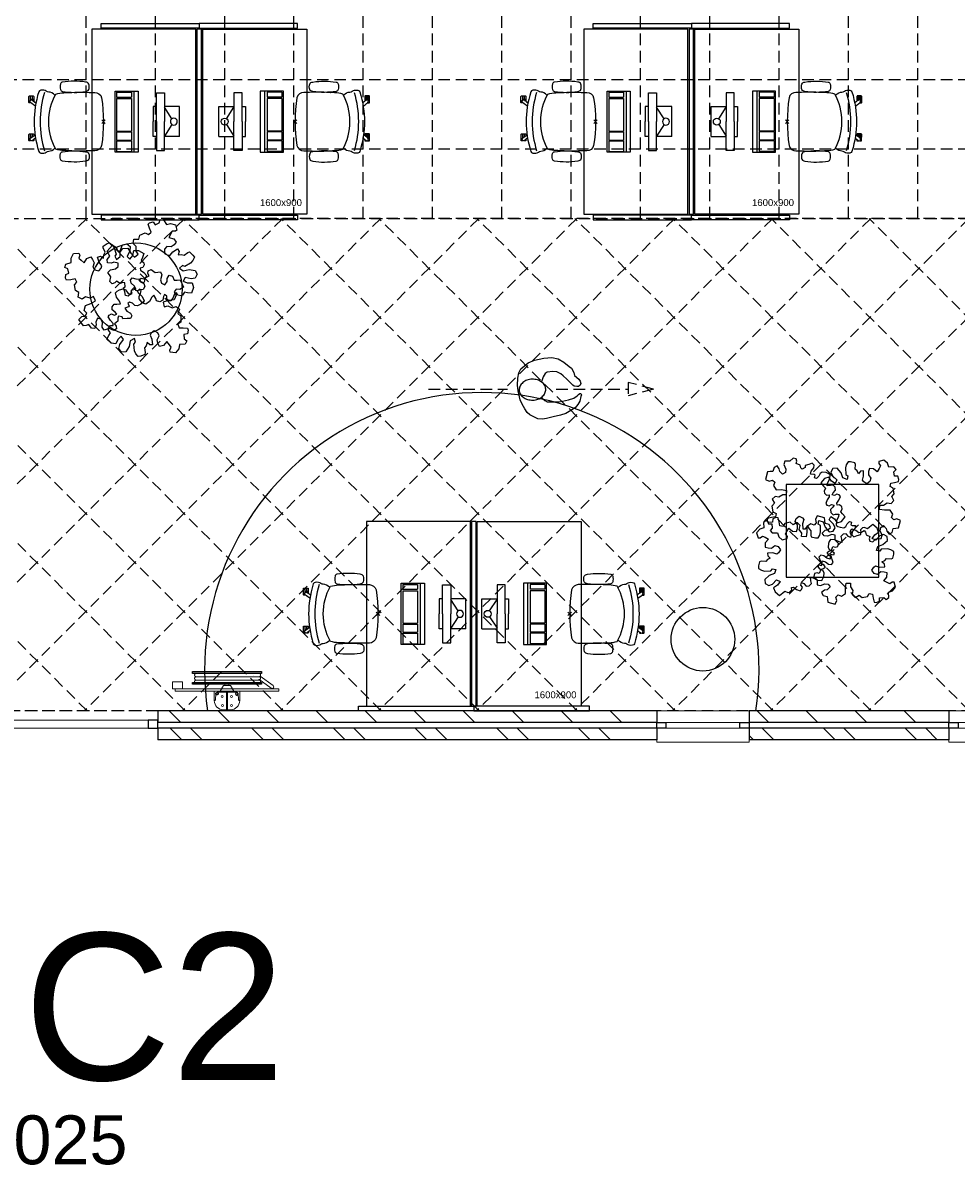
# Model space of a CAD drawing. Header units: millimetres. Extents: x -88840 to 85996, y -16279 to 104709.
# Tile 11 of 184: x -41347 to -33267, y -2766 to 7120. Entities that reach past the tile are written whole.
import ezdxf

# ---------------------------------------------------------------- set-up
doc = ezdxf.new("R2010")
doc.units = ezdxf.units.MM
doc.header["$LTSCALE"] = 400
doc.header["$PDMODE"] = 3
doc.header["$PDSIZE"] = 15
doc.linetypes.add('HIDDEN', pattern=[0.375, 0.25, -0.125])
for name, color, linetype in [('-gd', 2, 'Continuous'), ('-ve', 2, 'HIDDEN'), ('inlay', 6, 'Continuous'), ('inr', 4, 'Continuous'), ('looplijnen', 8, 'HIDDEN'), ('plafond', 255, 'HIDDEN'), ('plant', 114, 'Continuous'), ('plat', 5, 'Continuous'), ('sona-s008_ip0', 7, 'Continuous'), ('symbol', 1, 'Continuous'), ('timmerwerk-ge', 150, 'Continuous')]:
    doc.layers.add(name, color=color, linetype=linetype)
for name, color, linetype, lineweight in [('Buitenkozijnen', 140, 'Continuous', 15), ('mat-baksteen', 5, 'Continuous', 25), ('mat-beton (ihwg)', 5, 'Continuous', 25), ('mat-kalkzandsteen', 5, 'Continuous', 25), ('None', 7, 'Continuous', 9)]:
    doc.layers.add(name, color=color, linetype=linetype, lineweight=lineweight)
doc.styles.add('Arial', font='arial.ttf', dxfattribs={"height": 176.388889})

# ---------------------------------------------------------------- blocks, each defined once
blk = doc.blocks.new('plafond03')
at = {"layer": 'plafond'}
for p, q in [((6650, -5690.3), (6650, -2292.3)), ((7250, -5690.3), (7250, -2292.3)), ((7850, -5690.3), (7850, -2292.3)), ((7850, -5690.3), (7850, -2292.3)), ((8450, -5690.3), (8450, -2292.3)), ((9050, -5690.3), (9050, -2292.3)), ((9650, -5690.3), (9650, -2292.3)), ((10250, -5690.3), (10250, -2292.3)), ((10850, -5690.3), (10850, -2292.3)), ((11450, -5690.3), (11450, -2292.3)), ((12050, -5690.3), (12050, -2292.3)), ((12650, -5690.3), (12650, -2292.3)), ((13250, -5690.3), (13250, -2292.3)), ((13850, -5690.3), (13850, -2292.3)), ((24050, -4490.3), (5215, -4490.3)), ((24050, -5090.3), (5215, -5090.3)), ((6655.5, -5690.3), (5215, -7130.8)), ((9201.1, -5690.3), (5510, -9381.4)), ((8352.6, -5690.3), (5510, -8532.8)), ((7504.1, -5690.3), (5510, -7684.3)), ((10049.6, -5690.3), (5787.7, -9952.2)), ((10053.5, -9952.2), (5791.6, -5690.3)), ((10898.2, -5690.3), (6636.2, -9952.2)), ((10902.1, -9952.2), (6640.1, -5690.3)), ((24050, -5690.3), (6875, -5690.3)), ((11746.7, -5690.3), (7484.7, -9952.2)), ((11750.6, -9952.2), (7488.6, -5690.3)), ((12595.2, -5690.3), (8333.3, -9952.2)), ((12599.1, -9952.2), (8337.2, -5690.3)), ((13443.8, -5690.3), (9181.8, -9952.2)), ((13447.6, -9952.2), (9185.7, -5690.3)), ((14292.3, -5690.3), (10030.3, -9952.2)), ((14296.2, -9952.2), (10034.2, -5690.3)), ((15140.8, -5690.3), (10878.9, -9952.2)), ((15144.7, -9952.2), (10882.7, -5690.3)), ((15989.3, -5690.3), (11727.4, -9952.2)), ((15993.2, -9952.2), (11731.3, -5690.3)), ((16837.9, -5690.3), (12575.9, -9952.2)), ((16442, -9552.4), (12579.8, -5690.3)), ((17686.4, -5690.3), (13424.4, -9952.2)), ((16442, -8703.9), (13428.3, -5690.3)), ((9205, -9952.2), (5215, -5962.2)), ((8356.5, -9952.2), (5215, -6810.8)), ((7507.9, -9952.2), (5440, -7884.3)), ((6659.4, -9952.2), (5440, -8732.8))]:
    blk.add_line(p, q, dxfattribs=at)
for points in [[(7270, -9952.2), (5440, -9952.2), (5440, -7522.3), (5215, -7522.3), (5215, -2292.3), (31910, -2292.3), (31910, -9707.3), (31730, -9707.3), (31730, -9952.2), (5440, -9952.2)], [(27670, -5690.3), (31910, -5690.3), (31910, -2292.3), (5215, -2292.3), (5215, -5690.3), (22390, -5690.3)]]:
    blk.add_lwpolyline(points, dxfattribs=at)
blk = doc.blocks.new('Kolom O 550')
at = {"layer": 'mat-beton (ihwg)', "lineweight": 25}
blk.add_circle((0, 0), 275, dxfattribs=at)
blk = doc.blocks.new('*U47')
at = {"layer": 'Buitenkozijnen', "lineweight": 15}
for p, q in [((-11078.9, 34700), (-11008.9, 34700)), ((-11078.9, 32870), (-11078.9, 34700)), ((-11008.9, 32870), (-11008.9, 34700)), ((-11078.9, 32870), (-11008.9, 32870))]:
    blk.add_line(p, q, dxfattribs=at)
blk = doc.blocks.new('*U48')
at = {"layer": 'Buitenkozijnen', "color": 92, "lineweight": 25}
for points in [[(-11008.9, 34700), (-11078.9, 34700), (-11078.9, 34617.3), (-11008.9, 34617.3)], [(-11008.9, 32952.7), (-11078.9, 32952.7), (-11078.9, 32870), (-11008.9, 32870)]]:
    blk.add_lwpolyline(points, close=True, dxfattribs=at)
at = {"layer": 'Buitenkozijnen'}
blk.add_blockref('*U47', (0, 0), dxfattribs=at)
blk = doc.blocks.new('Gevelpui best 800')
at = {"layer": 'Buitenkozijnen', "color": 43, "linetype": 'Continuous', "lineweight": 9}
blk.add_lwpolyline([(-400, 270), (400, 270), (400, 0), (-400, 0)], close=True, dxfattribs=at)
at = {"layer": 'Buitenkozijnen', "color": 140, "linetype": 'Continuous', "lineweight": 15}
blk.add_lwpolyline([(-400, 150), (400, 150), (400, 100), (-400, 100)], close=True, dxfattribs=at)
at = {"layer": 'Buitenkozijnen', "color": 92, "linetype": 'Continuous', "lineweight": 25}
for points in [[(-400, 150), (-320, 150), (-320, 100), (-400, 100)], [(320, 150), (400, 150), (400, 100), (320, 100)]]:
    blk.add_lwpolyline(points, close=True, dxfattribs=at)
blk = doc.blocks.new('*X51')
at = {"layer": 'None', "lineweight": 9}
for p, q in [((-11028.9, 32670.3), (-10928.9, 32770.3)), ((-11028.9, 32246), (-10928.9, 32346)), ((-11028.9, 31821.8), (-10928.9, 31921.8)), ((-11028.9, 31397.5), (-10928.9, 31497.5)), ((-11028.9, 30973.2), (-10928.9, 31073.2)), ((-11028.9, 30549), (-10928.9, 30649)), ((-11028.9, 30124.7), (-10928.9, 30224.7)), ((-11028.9, 29700.5), (-10928.9, 29800.5)), ((-11028.9, 29276.2), (-10928.9, 29376.2)), ((-11028.9, 28851.9), (-10928.9, 28951.9))]:
    blk.add_line(p, q, dxfattribs=at)
blk = doc.blocks.new('*X52')
at = {"layer": 'None', "lineweight": 9}
for p, q in [((-11178.9, 32661.7), (-11078.9, 32761.7)), ((-11178.9, 32485.3), (-11078.9, 32585.3)), ((-11178.9, 31954.6), (-11078.9, 32054.6)), ((-11178.9, 31778.2), (-11078.9, 31878.2)), ((-11178.9, 31247.5), (-11078.9, 31347.5)), ((-11178.9, 31071.1), (-11078.9, 31171.1)), ((-11178.9, 30540.4), (-11078.9, 30640.4)), ((-11178.9, 30364), (-11078.9, 30464)), ((-11178.9, 29833.3), (-11078.9, 29933.3)), ((-11178.9, 29656.9), (-11078.9, 29756.9)), ((-11178.9, 29126.2), (-11078.9, 29226.2)), ((-11178.9, 28949.8), (-11078.9, 29049.8))]:
    blk.add_line(p, q, dxfattribs=at)
blk = doc.blocks.new('*X53')
at = {"layer": 'None', "lineweight": 9}
for p, q in [((-11028.9, 27579.1), (-10928.9, 27679.1)), ((-11028.9, 27154.9), (-10928.9, 27254.9)), ((-11028.9, 26730.6), (-10928.9, 26830.6)), ((-11028.9, 26306.3), (-10928.9, 26406.3))]:
    blk.add_line(p, q, dxfattribs=at)
blk = doc.blocks.new('*X54')
at = {"layer": 'None', "lineweight": 9}
for p, q in [((-11178.9, 27712), (-11140.9, 27750)), ((-11178.9, 27535.6), (-11078.9, 27635.6)), ((-11178.9, 27004.9), (-11078.9, 27104.9)), ((-11178.9, 26828.5), (-11078.9, 26928.5)), ((-11178.9, 26297.8), (-11078.9, 26397.8)), ((-11178.9, 26121.4), (-11078.9, 26221.4))]:
    blk.add_line(p, q, dxfattribs=at)
blk = doc.blocks.new('*U28')
at = {"layer": 'None', "color": 140, "linetype": 'Continuous', "lineweight": 15, "flags": 128}
blk.add_lwpolyline([(-21.4, 110), (58.6, 110), (58.6, 106.7, -0.391021), (52.6, 100.2), (-0.9, 95.9, 0.391021), (-12.4, 83.5), (-12.4, -83.5, 0.391021), (-0.9, -95.9), (52.6, -100.2, -0.391021), (58.6, -106.7), (58.6, -110), (-21.4, -110)], format="xyb", close=True, dxfattribs=at)
blk = doc.blocks.new('*U29')
at = {"layer": 'None', "color": 253, "linetype": 'Continuous', "lineweight": 5}
for p, q in [((96.625, -278), (96.625, 266)), ((125.704, -278), (125.704, 266)), ((50.42, -31.849), (50.42, 29))]:
    blk.add_line(p, q, dxfattribs=at)
at = {"layer": 'None', "color": 140, "linetype": 'Continuous', "lineweight": 15}
for p, q in [((50.42, 29), (1.453, 57.31)), ((0, -61), (50.42, -31.849))]:
    blk.add_line(p, q, dxfattribs=at)
at = {"layer": 'None', "color": 92, "linetype": 'Continuous', "lineweight": 25}
for points in [[(60.916, 296), (76.476, 296), (76.476, -300), (60.916, -300)], [(154.785, 296), (171.344, 296), (171.344, -302), (154.785, -302)]]:
    blk.add_lwpolyline(points, close=True, dxfattribs=at)
at = {"layer": 'None', "color": 253, "linetype": 'Continuous', "lineweight": 5}
blk.add_lwpolyline([(50.929, 18), (60.916, 18), (60.916, -18), (50.929, -18)], close=True, dxfattribs=at)
for points, knots in [([(96.866, 264), (96.866, 268.997), (93.792, 272.9335), (90.718, 276.87), (85.875, 278.0735), (81.032, 279.277), (76.476, 277.238)], [0, 0, 0, 0.333549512, 0.333549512, 0.666828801, 0.666828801, 1, 1, 1]), ([(125.825, 264), (125.825, 267.886), (123.8855, 271.2505), (121.946, 274.615), (118.586, 276.5575), (115.226, 278.5), (107.466, 278.5), (104.106, 276.5575), (100.746, 274.615), (98.806, 271.2505), (96.866, 267.886), (96.866, 264)], [0, 0, 0, 0.166769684, 0.166769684, 0.333423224, 0.333423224, 0.499994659, 0.666566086, 0.666566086, 0.833226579, 0.833226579, 1, 1, 1]), ([(154.785, 264), (154.785, 267.886), (152.845, 271.2505), (150.905, 274.615), (147.5455, 276.5575), (144.186, 278.5), (140.306, 278.5), (136.426, 278.5), (133.066, 276.5575), (129.706, 274.615), (127.7655, 271.2505), (125.825, 267.886), (125.825, 264)], [0, 0, 0, 0.166772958, 0.166772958, 0.333424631, 0.333424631, 0.499985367, 0.499985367, 0.666556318, 0.666556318, 0.833223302, 0.833223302, 1, 1, 1]), ([(76.477, -291.432), (81.039, -293.343), (85.8175, -292.072), (90.596, -290.801), (93.6105, -286.876), (96.625, -282.951), (96.625, -278)], [0, 0, 0, 0.333165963, 0.333165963, 0.666458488, 0.666458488, 1, 1, 1]), ([(96.625, -278), (96.625, -281.901), (98.573, -285.2795), (100.521, -288.658), (103.895, -290.609), (107.269, -292.56), (111.165, -292.56), (115.061, -292.56), (118.435, -290.609), (121.809, -288.658), (123.7565, -285.2795), (125.704, -281.901), (125.704, -278)], [0, 0, 0, 0.166754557, 0.166754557, 0.333426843, 0.333426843, 0.500005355, 0.500005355, 0.666583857, 0.666583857, 0.833249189, 0.833249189, 1, 1, 1]), ([(125.704, -278), (125.704, -281.901), (127.6525, -285.2795), (129.601, -288.658), (132.975, -290.609), (136.349, -292.56), (140.245, -292.56), (144.141, -292.56), (147.5145, -290.609), (150.888, -288.658), (152.836, -285.2795), (154.784, -281.901), (154.784, -278)], [0, 0, 0, 0.166757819, 0.166757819, 0.333436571, 0.333436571, 0.500014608, 0.500014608, 0.666582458, 0.666582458, 0.833245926, 0.833245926, 1, 1, 1])]:
    blk.add_open_spline(points, degree=2, knots=knots, dxfattribs=at)
blk = doc.blocks.new('BSH')
at = {"layer": 'None', "color": 140, "linetype": 'Continuous', "lineweight": 15}
for p, q in [((0, -61), (0, 111.155)), ((-159.8585, -36.7557), (-159.8585, 32.756)), ((-80, -6.8893), (-80, 2.8892))]:
    blk.add_line(p, q, dxfattribs=at)
at = {"layer": 'None', "color": 253, "linetype": 'Continuous', "lineweight": 5}
for p, q in [((27.7468, -383.0008), (105.0969, -276.5164)), ((130.6676, -289.4337), (48.7568, -402.0618)), ((135.277, -233.0824), (136.142, -233.8294))]:
    blk.add_line(p, q, dxfattribs=at)
at = {"layer": 'None', "color": 140, "linetype": 'Continuous', "lineweight": 15}
for points in [[(0, 448), (20, 448), (20, -452), (0, -452)], [(20, 469.75), (82, 469.75), (82, 382.75), (20, 382.75)], [(-160, 2.8892), (-9, 2.8892), (-9, -6.8893), (-160, -6.8893)]]:
    blk.add_lwpolyline(points, close=True, dxfattribs=at)
at = {"layer": 'None', "color": 8, "linetype": 'Continuous', "lineweight": 5}
for centre in [(-124, 37.275), (-44.5, 38.775), (-124, -41.275), (-45, -41.275)]:
    blk.add_circle(centre, 8.5, dxfattribs=at)
at = {"layer": 'None', "color": 140, "linetype": 'Continuous', "lineweight": 15}
for centre, start, end in [((-80, 28), 90, 180), ((-80, -32), 180, 270)]:
    blk.add_arc(centre, 80, start, end, dxfattribs=at)
at = {"layer": 'None', "color": 9, "linetype": 'Continuous', "lineweight": 5}
blk.add_arc((38.2528, -392.5302), 14.18399, 137.790600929, 325.770923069, dxfattribs=at)
at = {"layer": 'None', "color": 92, "linetype": 'Continuous', "lineweight": 25}
for points, knots in [([(-11.70075, 86.5025), (-12.2626, 89.0317), (-14.0137, 90.9408), (-15.7648, 92.8499), (-18.23575, 93.6275), (-20.7067, 94.4051), (-23.236, 93.84325), (-25.7653, 93.2814), (-27.67445, 91.53015), (-29.5836, 89.7789), (-30.36125, 87.3079), (-31.1389, 84.8369), (-30.57705, 82.3077), (-30.0152, 79.7785), (-28.26385, 77.8694), (-26.5125, 75.9603), (-24.0415, 75.1827), (-21.5705, 74.4051), (-19.0412, 74.96695), (-16.5119, 75.5288), (-14.60305, 77.28005), (-12.6942, 79.0313), (-11.91655, 81.5023), (-11.1389, 83.9733), (-11.70075, 86.5025)], [0, 0, 0, 0.0833344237, 0.0833344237, 0.1666618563, 0.1666618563, 0.2499968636, 0.2499968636, 0.3333348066, 0.3333348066, 0.4166657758, 0.4166657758, 0.5000000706, 0.5000000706, 0.583336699, 0.583336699, 0.666668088, 0.666668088, 0.7500039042, 0.7500039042, 0.8333377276, 0.8333377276, 0.9166657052, 0.9166657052, 1, 1, 1]), ([(-11.75695, -89.71225), (-12.375, -92.4944), (-14.3012, -94.5944), (-16.2274, -96.6944), (-18.94545, -97.54975), (-21.6635, -98.4051), (-24.4457, -97.78705), (-27.2279, -97.169), (-29.328, -95.24265), (-31.4281, -93.3163), (-32.2835, -90.5982), (-33.1389, -87.8801), (-32.52085, -85.09795), (-31.9028, -82.3158), (-29.97635, -80.2158), (-28.0499, -78.1158), (-25.3318, -77.26045), (-22.6137, -76.4051), (-19.83145, -77.02315), (-17.0492, -77.6412), (-14.94945, -79.56755), (-12.8497, -81.4939), (-11.9943, -84.212), (-11.1389, -86.9301), (-11.75695, -89.71225)], [0, 0, 0, 0.083334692, 0.083334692, 0.1666618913, 0.1666618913, 0.2499964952, 0.2499964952, 0.3333343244, 0.3333343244, 0.4166651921, 0.4166651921, 0.4999998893, 0.4999998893, 0.5833365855, 0.5833365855, 0.6666673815, 0.6666673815, 0.7500034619, 0.7500034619, 0.8333376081, 0.8333376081, 0.9166653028, 0.9166653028, 1, 1, 1])]:
    blk.add_open_spline(points, degree=2, knots=knots, dxfattribs=at)
at = {"layer": 'None', "color": 7}
blk.add_blockref('*U29', (0, 0), dxfattribs=at)
at = {"layer": 'None', "color": 140, "rotation": 180}
blk.add_blockref('*U28', (-21.4, -2), dxfattribs=at)
blk = doc.blocks.new('*U69')
at = {"layer": 'None', "color": 7}
blk.add_blockref('BSH', (-10758.9, 32272), dxfattribs=at)
blk = doc.blocks.new('SYMB-BM02_B2')
at = {"layer": 'plant'}
blk.add_lwpolyline([(98, 356), (66, 371), (46, 367), (23, 344), (26, 317), (5, 314), (-27, 337), (-68, 353), (-84, 340), (-93, 315), (-77, 290), (-84, 262), (-106, 274), (-134, 301), (-166, 298), (-190, 273), (-184, 246), (-181, 209), (-209, 214), (-256, 237), (-302, 241), (-315, 221), (-325, 198), (-329, 157), (-315, 134), (-286, 119), (-263, 95), (-270, 73), (-298, 80), (-306, 68), (-307, 29), (-341, 38), (-375, 66), (-406, 70), (-427, 48), (-413, 13), (-402, -28), (-381, -27), (-361, -62), (-377, -76), (-407, -84), (-423, -126), (-448, -119), (-475, -126), (-482, -158), (-448, -194), (-447, -249), (-411, -258), (-363, -237), (-327, -242), (-307, -272), (-338, -303), (-366, -308), (-398, -333), (-381, -365), (-338, -377), (-336, -406), (-332, -436), (-252, -458), (-234, -418), (-243, -383), (-220, -358), (-184, -372), (-140, -344), (-141, -283), (-132, -230), (-84, -233), (-86, -271), (-59, -312), (-68, -354), (-36, -386), (7, -361), (39, -388), (98, -377), (116, -344), (153, -351), (160, -393), (171, -436), (193, -440), (228, -426), (230, -390), (275, -385), (300, -408), (328, -386), (326, -329), (369, -315), (403, -276), (387, -222), (366, -221), (339, -240), (312, -226), (275, -205), (309, -165), (312, -121), (278, -112), (241, -110), (205, -137), (171, -126), (146, -92), (166, -59), (184, -44), (228, -57), (285, -55), (282, -25), (255, -2), (285, 14), (305, 34), (353, 32), (371, 38), (382, 84), (382, 111), (350, 130), (317, 139), (248, 136), (232, 114), (194, 121), (209, 166), (266, 187), (314, 230), (310, 274), (271, 296), (232, 280), (187, 233), (150, 251), (176, 290), (219, 319), (203, 365), (155, 404), (121, 376), (98, 356)], dxfattribs=at)
blk = doc.blocks.new('SONA-S008_B2')
at = {"layer": '-gd'}
blk.add_open_spline([(-253, -509.5), (-87.8, -560.2), (87.8, -560.2), (253, -509.5)], degree=3, dxfattribs=at)
for points in [[(-206.6, -15.8), (-79.4, 5.3), (79.6, 5.3), (206.6, -15.8)], [(-253, -272.1), (-257.1, -206.8), (-252.1, -139.2), (-253, -73.9)], [(-253, -73.9), (-253.4, -51.6), (-233.1, -20.2), (-206.6, -15.8)], [(206.6, -15.8), (233.1, -20.2), (253.4, -51.6), (253, -73.9)], [(253, -73.9), (252.1, -139.2), (257.1, -206.8), (253, -272.1)], [(-342.5, -153.6), (-353.5, -221.1), (-351.5, -287.6), (-342.5, -355.4)], [(-325.3, -126.1), (-337, -131.7), (-340.4, -140.8), (-342.5, -153.6)], [(-277.9, -126.1), (-287.8, -121.3), (-315.3, -121.3), (-325.3, -126.1)], [(-260.7, -153.6), (-262.7, -140.8), (-266.2, -131.7), (-277.9, -126.1)], [(-260.7, -355.4), (-251.6, -287.6), (-249.7, -221.1), (-260.7, -153.6)], [(260.6, -355.4), (251.6, -287.6), (249.7, -221.1), (260.6, -153.6)], [(260.6, -153.6), (262.7, -140.8), (266.2, -131.7), (277.9, -126.1)], [(277.9, -126.1), (287.8, -121.3), (315.3, -121.3), (325.3, -126.1)], [(325.3, -126.1), (337, -131.7), (340.4, -140.8), (342.5, -153.6)], [(342.5, -153.6), (353.4, -221.1), (351.5, -287.6), (342.5, -355.4)], [(-238.9, -411.5), (-253, -365.7), (-250.2, -318.7), (-253, -272.1)], [(253, -272.1), (250.2, -318.7), (253, -365.7), (238.9, -411.5)], [(-342.5, -355.4), (-341.5, -363), (-333.6, -369.9), (-326.1, -371.8)], [(-326.1, -371.8), (-310.3, -375.7), (-292.8, -375.7), (-277, -371.8)], [(-277, -371.8), (-269.5, -369.9), (-261.7, -363), (-260.7, -355.4)], [(-250.7, -332.5), (-253.1, -331.7), (-255.4, -330.9), (-257.6, -330.2)], [(-255.2, -303.9), (-254.1, -304.3), (-252.9, -304.7), (-251.7, -305.1)], [(256.9, -323.2), (255, -323.8), (253.1, -324.4), (251, -325.1)], [(251.9, -297.7), (252.9, -297.4), (253.8, -297.1), (254.7, -296.8)], [(277, -371.8), (269.5, -369.9), (261.7, -363), (260.6, -355.4)], [(326.1, -371.8), (310.3, -375.7), (292.8, -375.7), (277, -371.8)], [(342.5, -355.4), (341.5, -363), (333.6, -369.9), (326.1, -371.8)], [(-255.5, -473.7), (-255.4, -489), (-270.3, -500.1), (-272.1, -515.2)], [(-227.3, -418.1), (-247.1, -436.6), (-255.7, -455.2), (-255.5, -473.7)], [(238.9, -411.5), (95.4, -494.5), (-95.5, -494.5), (-238.9, -411.5)], [(255.5, -473.7), (255.7, -455.2), (247.1, -436.6), (227.3, -418.1)], [(272.1, -515.2), (270.3, -500.1), (255.4, -489), (255.5, -473.7)], [(-272.1, -515.2), (-274.4, -533.8), (-273.7, -555.7), (-258.6, -560.1)], [(-258.6, -560.1), (-77.4, -613.6), (78.8, -613.6), (258.6, -560.1)], [(-185.5, -615.4), (-185.5, -615.4), (-176.5, -602.9), (-162.6, -583.8)], [(-134.5, -588.9), (-152.4, -613.6), (-164.7, -630.5), (-164.7, -630.5)], [(143.1, -630.4), (143.1, -630.4), (131.8, -614.9), (115.2, -592)], [(143.7, -587.5), (156, -604.4), (163.9, -615.2), (163.9, -615.2)], [(258.6, -560.1), (273.7, -555.6), (274.4, -533.8), (272.1, -515.2)], [(-222.5, -641.1), (-222.5, -641.1), (-222.4, -632.9), (-222.4, -632.9)], [(-218.8, -644.8), (-220.8, -644.8), (-222.5, -643.1), (-222.5, -641.1)], [(-222.4, -606.9), (-222.4, -604.9), (-220.7, -603.3), (-218.7, -603.3)], [(-222.4, -615.1), (-222.4, -615.1), (-222.4, -606.9), (-222.4, -606.9)], [(-218.8, -615.1), (-218.8, -615.1), (-222.4, -615.1), (-222.4, -615.1)], [(-222.4, -629.9), (-222.4, -629.9), (-222.4, -618.1), (-222.4, -618.1)], [(-222.4, -618.1), (-222.4, -618.1), (-198.5, -618.1), (-198.5, -618.1)], [(-198.6, -630), (-198.6, -630), (-222.4, -629.9), (-222.4, -629.9)], [(-222.4, -632.9), (-222.4, -632.9), (-218.8, -632.9), (-218.8, -632.9)], [(-198.5, -615.1), (-198.5, -615.1), (-218.8, -615.1), (-218.8, -615.1)], [(-218.8, -632.9), (-218.8, -632.9), (-198.6, -633), (-198.6, -633)], [(-166.5, -644.9), (-166.5, -644.9), (-218.8, -644.8), (-218.8, -644.8)], [(-218.7, -603.3), (-218.7, -603.3), (-192, -603.3), (-176.8, -603.3)], [(-198.6, -633), (-198.6, -633), (-198.6, -630), (-198.6, -630)], [(-198.6, -630), (-198.6, -630), (-186.7, -630), (-186.7, -630)], [(-198.6, -633), (-198.6, -633), (-186.7, -633), (-186.7, -633)], [(-198.5, -618.1), (-198.5, -618.1), (-198.5, -615.1), (-198.5, -615.1)], [(-198.5, -615.1), (-198.5, -615.1), (-186.7, -615.2), (-186.7, -615.2)], [(-198.5, -618.1), (-198.5, -618.1), (-189.1, -618.2), (-187.1, -618.2)], [(-182.7, -633.4), (-188.4, -629.2), (-189.7, -621.1), (-185.5, -615.4)], [(-185.4, -615.2), (-186.2, -615.2), (-186.7, -615.2), (-186.7, -615.2)], [(-186.7, -615.2), (-186.7, -615.2), (-186.7, -616.4), (-186.7, -617.3)], [(-185.9, -630), (-186.4, -630), (-186.7, -630), (-186.7, -630)], [(-186.7, -630), (-186.7, -630), (-186.7, -633), (-186.7, -633)], [(-186.7, -633), (-186.7, -633), (-185.3, -633), (-183.1, -633)], [(-164.7, -630.5), (-168.8, -636.2), (-176.9, -637.5), (-182.7, -633.4)], [(-182.7, -633.4), (-182.7, -633.4), (-182.7, -633.4), (-182.7, -633.4)], [(-167.1, -633), (-166.7, -633), (-166.5, -633), (-166.5, -633)], [(-166.5, -633), (-166.5, -633), (-162.9, -633.1), (-162.9, -633.1)], [(-162.9, -641.3), (-162.9, -643.3), (-164.5, -644.9), (-166.5, -644.9)], [(-162.8, -630.1), (-162.8, -630.1), (-163.4, -630.1), (-164.4, -630)], [(-162.9, -633.1), (-162.9, -633.1), (-162.9, -641.3), (-162.9, -641.3)], [(-162.8, -628), (-162.8, -629.2), (-162.8, -630.1), (-162.8, -630.1)], [(106.4, -606.6), (106.4, -604.6), (108, -603), (110, -603)], [(106.4, -614.8), (106.4, -614.8), (106.4, -606.6), (106.4, -606.6)], [(110.1, -614.8), (110.1, -614.8), (106.4, -614.8), (106.4, -614.8)], [(106.4, -629.7), (106.4, -629.7), (106.4, -617.8), (106.4, -617.8)], [(106.4, -617.8), (106.4, -617.8), (130.3, -617.8), (130.3, -617.8)], [(130.3, -629.6), (130.3, -629.6), (106.4, -629.7), (106.4, -629.7)], [(106.4, -640.9), (106.4, -640.9), (106.4, -632.7), (106.4, -632.7)], [(106.4, -632.7), (106.4, -632.7), (110.1, -632.7), (110.1, -632.7)], [(110.1, -644.5), (108.1, -644.5), (106.5, -642.9), (106.4, -640.9)], [(110, -603), (110, -603), (115.6, -603), (123.1, -603)], [(130.3, -614.8), (130.3, -614.8), (110.1, -614.8), (110.1, -614.8)], [(110.1, -632.7), (110.1, -632.7), (130.3, -632.6), (130.3, -632.6)], [(162.4, -644.4), (162.4, -644.4), (110.1, -644.5), (110.1, -644.5)], [(130.3, -617.8), (130.3, -617.8), (130.3, -614.8), (130.3, -614.8)], [(130.3, -614.8), (130.3, -614.8), (130.9, -614.8), (131.7, -614.8)], [(130.3, -617.8), (130.3, -617.8), (131.9, -617.8), (133.9, -617.8)], [(130.3, -632.6), (130.3, -632.6), (130.3, -629.6), (130.3, -629.6)], [(130.3, -629.6), (130.3, -629.6), (142.1, -629.6), (142.1, -629.6)], [(130.3, -632.6), (130.3, -632.6), (142.2, -632.6), (142.2, -632.6)], [(142.5, -629.6), (142.3, -629.6), (142.1, -629.6), (142.1, -629.6)], [(142.1, -629.6), (142.1, -629.6), (142.2, -632.6), (142.2, -632.6)], [(142.2, -632.6), (142.2, -632.6), (143.3, -632.6), (145.1, -632.6)], [(161.1, -633.2), (155.3, -637.4), (147.2, -636.1), (143.1, -630.4)], [(154.9, -602.9), (159.4, -602.9), (162.3, -602.9), (162.3, -602.9)], [(163.9, -615.2), (168.1, -621), (166.8, -629.1), (161.1, -633.2)], [(161.1, -633.2), (161.1, -633.2), (161.1, -633.2), (161.1, -633.2)], [(161.8, -632.6), (162.2, -632.6), (162.4, -632.6), (162.4, -632.6)], [(162.3, -602.9), (164.4, -602.9), (166, -604.6), (166, -606.6)], [(162.4, -632.6), (162.4, -632.6), (166, -632.6), (166, -632.6)], [(166, -640.8), (166, -642.8), (164.4, -644.4), (162.4, -644.4)], [(166, -614.8), (166, -614.8), (164.6, -614.8), (163.5, -614.8)], [(166, -629.6), (166, -629.6), (165.4, -629.6), (164.4, -629.6)], [(165.3, -617.8), (165.8, -617.8), (166, -617.8), (166, -617.8)], [(166, -606.6), (166, -606.6), (166, -614.8), (166, -614.8)], [(166, -617.8), (166, -617.8), (166, -618.6), (166, -619.9)], [(166, -625.7), (166, -627.8), (166, -629.6), (166, -629.6)], [(166, -632.6), (166, -632.6), (166, -640.8), (166, -640.8)]]:
    blk.add_open_spline(points, degree=3)
at = {"layer": 'sona-s008_ip0'}
blk.add_point((0, 0), dxfattribs=at)
blk = doc.blocks.new('SYMB-CMP4_B2')
for p, q in [((-130, 558.1), (130, 558.1)), ((-130, 558.1), (-130, 428.1)), ((130, 558.1), (130, 428.1)), ((-250, 358.1), (-250, 428.1)), ((-250, 428.1), (0, 428.1)), ((-25.3, 491.9), (-125, 428.1)), ((250, 428.1), (0, 428.1)), ((25.3, 491.9), (125, 428.1)), ((250, 358.1), (250, 428.1)), ((0, 358.1), (-250, 358.1)), ((-130, 358.1), (-130, 328.1)), ((-130, 328.1), (0, 328.1)), ((0, 358.1), (250, 358.1)), ((130, 328.1), (0, 328.1)), ((130, 358.1), (130, 328.1)), ((265, 200), (-265, 200)), ((-265, 200), (-265, 0)), ((265, 0), (265, 200)), ((265, 162.9), (-265, 162.9)), ((-166.8, 141.5), (-259.7, 141.5)), ((-259.7, 12.9), (-259.7, 141.5)), ((-166.8, 12.9), (-166.8, 141.5)), ((-88, 141.5), (-159.1, 141.5)), ((-159.1, 12.9), (-159.1, 141.5)), ((-88, 12.9), (-88, 141.5)), ((200.4, 141.5), (-81.5, 141.5)), ((-81.5, 12.9), (-81.5, 141.5)), ((200.4, 12.9), (200.4, 141.5)), ((254.7, 141.5), (212.3, 141.5)), ((212.3, 12.9), (212.3, 141.5)), ((254.7, 12.9), (254.7, 141.5)), ((-265, 0), (265, 0)), ((-166.8, 12.9), (-259.7, 12.9)), ((-88, 12.9), (-159.1, 12.9)), ((200.4, 12.9), (-81.5, 12.9)), ((254.7, 12.9), (212.3, 12.9))]:
    blk.add_line(p, q)
blk.add_circle((0, 508.1), 30)
blk = doc.blocks.new('symb-ps03_b2')
blk.add_lwpolyline([(82.2, -333.7), (93.5, -323.3), (109.6, -304.5), (119.8, -284.7), (121.3, -230.8), (122.5, -183.8), (115.8, -150.4), (104.2, -98.4), (90.8, -52.2), (69, -24.8), (57.7, -13.2), (50.2, -0.9), (49.4, 8.5), (59.4, 13), (75.8, 8.9), (114.7, -1.3), (145.3, -16.6), (172.1, -41.1), (196.4, -77.8), (221.1, -122.2), (235.7, -169.2), (249.9, -232.3), (265.9, -290), (270.3, -324.8), (267.4, -365.4), (252.2, -399.3), (234.6, -432.8), (213.5, -457.5), (181.2, -475.4), (141, -499), (102.8, -516.9), (26.9, -533.5), (-23.3, -539.3), (-83.1, -537.5), (-129.9, -527.7), (-165.1, -510.7), (-191.8, -478.7), (-217.7, -447.5), (-240.8, -394), (-258.1, -313.4), (-261.7, -241.7), (-250.8, -189), (-222, -138.3), (-185.2, -93.4), (-169.5, -72.2), (-133.8, -53.9), (-107.1, -45.7), (-74.5, -10), (-56.5, 2.3), (-37.5, 6.7), (-23, 0.8), (-11.7, -12.6), (-10.5, -27.9), (-13.2, -49.2), (-22.6, -61.1), (-75.1, -114.5), (-104.5, -144.9), (-120.7, -165.7), (-138.4, -200.3), (-141.8, -234.1), (-134.6, -284.5), (-123.4, -302.1), (-94.4, -318.8), (-69, -327.2), (-51.7, -333)])
blk.add_lwpolyline([(-74.5, -413.3, 0.078796), (-66.1, -458.3, 0.088041), (-45.7, -493.9, 0.105312), (-14.5, -518.5, 0.121926), (19.1, -525.8, 0.121926), (52.3, -516.6, 0.105312), (82.1, -490.3, 0.088041), (100.3, -453.5, 0.078796), (106.2, -408.2, 0.078796), (97.7, -363.2, 0.088041), (77.4, -327.6, 0.105312), (46.2, -303, 0.121926), (12.5, -295.7, 0.121926), (-20.6, -304.9, 0.105312), (-50.4, -331.2, 0.088041), (-68.6, -368, 0.078796)], format="xyb", close=True)
blk = doc.blocks.new('symb-ps09_b2')
at = {"layer": 'looplijnen'}
for p, q in [((0, 935.4), (-58.2, 718.1)), ((0, 935.4), (58.2, 718.1)), ((-58.2, 718.1), (58.2, 718.1)), ((0, 95.2), (0, 718.1)), ((0, -1011), (0, -327.3))]:
    blk.add_line(p, q, dxfattribs=at)
at = {"layer": 'symbol'}
blk.add_blockref('symb-ps03_b2', (-11, 299.5), dxfattribs=at)
blk = doc.blocks.new('BD C209')
at = {"layer": 'inlay'}
blk.add_arc((10075.99285, -9596.64168), 2400, 351.479313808, 188.520686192, dxfattribs=at)
at = {"layer": 'inr'}
for points in [[(7600, -5652.28186), (7600, -4052.28186), (6700, -4052.28186), (6700, -5652.28186)], [(6780, -4002.28186), (7630, -4002.28186), (7630, -4042.28186), (6780, -4042.28186)], [(7610, -4052.28186), (7610, -5652.28186), (7650, -5652.28186), (7650, -4052.28186)], [(8480, -4002.28186), (7630, -4002.28186), (7630, -4042.28186), (8480, -4042.28186)], [(7660, -5652.28186), (7660, -4052.28186), (8560, -4052.28186), (8560, -5652.28186)], [(11860, -5652.28186), (11860, -4052.28186), (10960, -4052.28186), (10960, -5652.28186)], [(11040, -4002.28186), (11890, -4002.28186), (11890, -4042.28186), (11040, -4042.28186)], [(11870, -4052.28186), (11870, -5652.28186), (11910, -5652.28186), (11910, -4052.28186)], [(12740, -4002.28186), (11890, -4002.28186), (11890, -4042.28186), (12740, -4042.28186)], [(11920, -5652.28186), (11920, -4052.28186), (12820, -4052.28186), (12820, -5652.28186)], [(6780, -5702.28186), (7630, -5702.28186), (7630, -5662.28186), (6780, -5662.28186)], [(8480, -5702.28186), (7630, -5702.28186), (7630, -5662.28186), (8480, -5662.28186)], [(11040, -5702.28186), (11890, -5702.28186), (11890, -5662.28186), (11040, -5662.28186)], [(12740, -5702.28186), (11890, -5702.28186), (11890, -5662.28186), (12740, -5662.28186)], [(13511.68468, -8793.60533), (13511.68468, -7993.60533), (12711.68468, -7993.60533), (12711.68468, -8793.60533)], [(9977.06094, -9912.24122), (9977.06094, -8312.24122), (9077.06094, -8312.24122), (9077.06094, -9912.24122)], [(9987.06094, -8312.24122), (9987.06094, -9912.24122), (10027.06094, -9912.24122), (10027.06094, -8312.24122)], [(10037.06094, -9912.24122), (10037.06094, -8312.24122), (10937.06094, -8312.24122), (10937.06094, -9912.24122)], [(9007.06094, -9912.24122), (10007.06094, -9912.24122), (10007.06094, -9952.24122), (9007.06094, -9952.24122)], [(11007.06094, -9912.24122), (10007.06094, -9912.24122), (10007.06094, -9952.24122), (11007.06094, -9952.24122)]]:
    blk.add_lwpolyline(points, close=True, dxfattribs=at)
at = {"layer": 'mat-baksteen', "lineweight": 25}
for p, q in [((7270, -10102.24122), (7270, -10202.24122)), ((11590, -10102.24122), (7270, -10102.24122)), ((11590, -10102.24122), (11590, -10202.24122)), ((12390, -10102.24122), (12390, -10202.24122)), ((14120, -10102.24122), (12390, -10102.24122)), ((14120, -10102.24122), (14120, -10202.24122)), ((11590, -10202.24122), (7270, -10202.24122)), ((14120, -10202.24122), (12390, -10202.24122))]:
    blk.add_line(p, q, dxfattribs=at)
at = {"layer": 'mat-kalkzandsteen', "lineweight": 25}
for p, q in [((7270, -9952.24122), (7270, -10052.24122)), ((11590, -9952.24122), (7270, -9952.24122)), ((11590, -9952.24122), (11590, -10052.24122)), ((12390, -9952.24122), (12390, -10052.24122)), ((14120, -9952.24122), (12390, -9952.24122)), ((14120, -9952.24122), (14120, -10052.24122)), ((11590, -10052.24122), (7270, -10052.24122)), ((14120, -10052.24122), (12390, -10052.24122))]:
    blk.add_line(p, q, dxfattribs=at)
at = {"layer": 'timmerwerk-ge'}
blk.add_circle((7082.17508, -6302.35374), 400, dxfattribs=at)
at = {"layer": 'Buitenkozijnen', "color": 7, "rotation": 180}
for p in [(11990, -9952.24122), (14520, -9952.24122)]:
    blk.add_blockref('Gevelpui best 800', p, dxfattribs=at)
at = {"layer": 'inr', "rotation": 270}
for p in [(6800, -4852.28186), (11060, -4852.28186), (9177.06094, -9112.24122)]:
    blk.add_blockref('SONA-S008_B2', p, dxfattribs=at)
at = {"layer": 'inr', "xscale": -1, "rotation": 90}
for p in [(8460, -4852.28186), (12720, -4852.28186), (10837.06094, -9112.24122)]:
    blk.add_blockref('SONA-S008_B2', p, dxfattribs=at)
at = {"layer": 'mat-baksteen', "rotation": 90}
for name in ['*X52', '*X54']:
    blk.add_blockref(name, (40140, 976.65878), dxfattribs=at)
at = {"layer": 'mat-beton (ihwg)', "color": 7, "rotation": 90}
blk.add_blockref('Kolom O 550', (11990, -9332.28186), dxfattribs=at)
at = {"layer": 'mat-kalkzandsteen', "rotation": 90}
for name in ['*X51', '*X53']:
    blk.add_blockref(name, (40140, 976.65878), dxfattribs=at)
at = {"layer": 'None', "color": 7, "rotation": 90}
for name in ['*U69', '*U48']:
    blk.add_blockref(name, (40140, 976.65878), dxfattribs=at)
at = {"layer": 'symbol', "xscale": -1, "rotation": 270}
for p in [(6901.4887, -4852.28186), (11161.4887, -4852.28186), (9378.54964, -9112.24122)]:
    blk.add_blockref('SYMB-CMP4_B2', p, dxfattribs=at)
at = {"layer": 'symbol'}
for name, p, rotation in [('SYMB-CMP4_B2', (8358.5113, -4852.28186), 90.00000000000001), ('SYMB-CMP4_B2', (12618.5113, -4852.28186), 90.00000000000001), ('symb-ps09_b2', (10625.72236, -7167.11501), 270), ('SYMB-CMP4_B2', (10635.57224, -9112.24122), 90)]:
    blk.add_blockref(name, p, dxfattribs=dict(at, rotation=rotation))
for p, xscale, yscale, zscale, rotation in [((7268.22308, -6124.82681), -0.8399999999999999, 0.8400000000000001, 0.8400000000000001, 213.3697457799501), ((6875.17619, -6233.30085), -0.8399999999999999, 0.8400000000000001, 0.8400000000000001, 290.0420320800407), ((7144.12316, -6553.7213), -0.84, 0.8400000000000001, 0.8400000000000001, 98.73209960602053), ((12898.02948, -8149.84344), 0.8, 0.8, 0.8, 270), ((13335.39515, -8103.32714), 0.8, 0.8, 0.8, 90), ((12777.53963, -8630.57067), 0.8, 0.8, 0.8, 180)]:
    blk.add_blockref('SYMB-BM02_B2', p, dxfattribs=dict(at, xscale=xscale, yscale=yscale, zscale=zscale, rotation=rotation))
at = {"layer": 'symbol', "xscale": 0.8, "yscale": 0.8, "zscale": 0.8}
blk.add_blockref('SYMB-BM02_B2', (13336.25101, -8661.49559), dxfattribs=at)
at = {"layer": 'plat', "char_height": 59.266667, "attachment_point": 1, "style": 'Arial'}
for insert in [(8155.02005, -5523.34974), (12415.02005, -5523.34974), (10532.08099, -9783.30911)]:
    blk.add_mtext('1600x900', dxfattribs=dict(at, insert=insert))

msp = doc.modelspace()

# ---------------------------------------------------------------- block references
at = {"layer": '-ve'}
for name in ['BD C209', 'plafond03']:
    msp.add_blockref(name, (-47449.7156, 11117.3286), dxfattribs=at)

# ---------------------------------------------------------------- texts
at = {"layer": 'plat', "attachment_point": 1, "style": 'Arial'}
for s, insert, char_height in [('C2', (-41341.30437, -759.13739), 1270), ('AANGEPAST 17-08-2025 ', (-47245.27935, -2335.45798), 423.3333333)]:
    msp.add_mtext(s, dxfattribs=dict(at, insert=insert, char_height=char_height))

doc.saveas('drawing.dxf')
